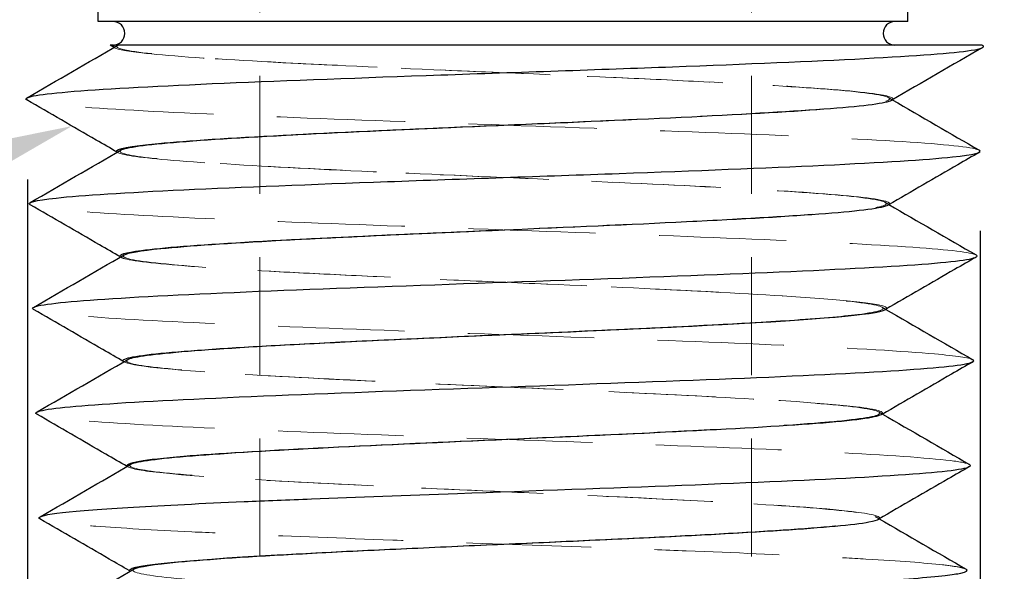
# Model space of a CAD drawing. Header units: inches. Extents: x 0.2 to 10.9, y 0.3 to 8.6.
# Tile 4 of 17: x 1.8 to 3.3, y 3.5 to 4.4. Entities that reach past the tile are written whole.
import ezdxf
from ezdxf import colors
from ezdxf.entities.mleader import LeaderData, LeaderLine
from ezdxf.math import Vec2, Vec3

# ---------------------------------------------------------------- set-up
doc = ezdxf.new("R2010")
doc.units = ezdxf.units.IN
doc.header["$MEASUREMENT"] = 0
doc.linetypes.add('DASHED', pattern=[0.2067, 0.1654, -0.0413])
doc.layers.add('Dimensions', color=18, linetype='Continuous')
doc.layers.add('Geometry', color=255, linetype='Continuous', lineweight=25)
doc.layers.add('Hidden', color=252, linetype='DASHED', lineweight=18)
doc.styles.add('Note Text (ANSI)', font='tahoma.ttf')
doc.styles.get("Standard").update_dxf_attribs({"font": 'tahoma.ttf'})
doc.dimstyles.new('Default (ANSI)', dxfattribs={"dimtxt": 0.12, "dimasz": 0.098425, "dimexe": 0.125, "dimexo": 0.125, "dimgap": 0.031496, "dimtad": 0, "dimtih": 1, "dimtoh": 1, "dimrnd": 1e-08, "dimzin": 4, "dimdsep": 46, "dimtxsty": 'Note Text (ANSI)', "dimcen": 0.09, "dimdle": 0.393701, "dimclrd": 256, "dimclre": 256, "dimclrt": 256, "dimadec": 0, "dimazin": 1, "dimtfac": 1, "dimtofl": 0, "dimtmove": 0, "dimatfit": 3, "dimfxl": 1, "dimtolj": 1, "dimtzin": 4, "dimlwd": -1, "dimlwe": -1, "dimarcsym": 0})

# ---------------------------------------------------------------- blocks, each defined once
blk = doc.blocks.new('*D18')
at = {"layer": 'Defpoints', "color": 0, "transparency": 16777216}
for p in [(2.5329, 7.4518), (2.5302, 2.8008), (4.4105, 2.8008)]:
    blk.add_point(p, dxfattribs=at)
at = {"layer": 'Dimensions', "transparency": 16777216}
for p, q in [((2.6579, 7.4518), (4.5355, 7.4518)), ((4.4105, 7.3534), (4.4105, 5.2363)), ((4.4105, 2.8992), (4.4105, 5.0163)), ((2.6552, 2.8008), (4.5355, 2.8008))]:
    blk.add_line(p, q, dxfattribs=at)
for points in [[(4.3941, 7.3534), (4.4269, 7.3534), (4.4105, 7.4518)], [(4.3941, 2.8992), (4.4269, 2.8992), (4.4105, 2.8008)]]:
    blk.add_solid(points, dxfattribs=at)
at = {"layer": 'Dimensions', "transparency": 16777216, "insert": (4.4105, 5.1263), "char_height": 0.12, "attachment_point": 5, "style": 'Note Text (ANSI)'}
blk.add_mtext('\\A1;1.6 [39.4]', dxfattribs=at)
blk = doc.blocks.new('*D19')
at = {"layer": 'Defpoints', "color": 0, "transparency": 16777216}
for p in [(1.78, 4.2424), (3.2803, 4.162), (3.2803, 2.6487)]:
    blk.add_point(p, dxfattribs=at)
at = {"layer": 'Dimensions', "transparency": 16777216}
for p, q in [((1.78, 4.1174), (1.78, 2.5237)), ((3.2803, 4.037), (3.2803, 2.5237)), ((1.8784, 2.6487), (2.1488, 2.6487)), ((3.1819, 2.6487), (2.9115, 2.6487))]:
    blk.add_line(p, q, dxfattribs=at)
for points in [[(1.8784, 2.6651), (1.8784, 2.6323), (1.78, 2.6487)], [(3.1819, 2.6651), (3.1819, 2.6323), (3.2803, 2.6487)]]:
    blk.add_solid(points, dxfattribs=at)
at = {"layer": 'Dimensions', "transparency": 16777216, "insert": (2.5302, 2.6487), "char_height": 0.12, "attachment_point": 5, "style": 'Note Text (ANSI)'}
blk.add_mtext('\\A1;.50 [12.7]', dxfattribs=at)

msp = doc.modelspace()

# ---------------------------------------------------------------- linework, layer by layer
at = {"layer": 'Geometry'}
for p, q in [((1.8914, 4.3665), (1.8914, 4.4078)), ((3.1664, 4.3665), (3.1664, 4.4078)), ((3.1664, 4.3665), (1.8914, 4.3665)), ((1.9162, 4.3256), (1.9103, 4.329)), ((3.2835, 4.329), (3.2841, 4.3287))]:
    msp.add_line(p, q, dxfattribs=at)
for centre, start, end in [((1.9145, 4.3478), 270, 90), ((3.146, 4.3478), 90, 270)]:
    msp.add_arc(centre, 0.0187, start, end, dxfattribs=at)
for points, knots in [([(1.7788, 4.243), (1.7785, 4.2432), (1.7783, 4.2434), (1.7781, 4.2435), (1.7732, 4.2478), (1.7993, 4.2522), (1.8534, 4.2565), (1.9074, 4.2608), (1.9893, 4.2651), (2.0895, 4.2694), (2.1897, 4.2737), (2.308, 4.278), (2.4306, 4.2823), (2.5532, 4.2866), (2.6798, 4.2909), (2.7957, 4.2952), (2.9116, 4.2995), (3.0165, 4.3039), (3.0981, 4.3082), (3.1798, 4.3125), (3.238, 4.3168), (3.266, 4.3211), (3.2824, 4.3236), (3.2884, 4.3261), (3.2841, 4.3287)], [58.060578, 58.060578, 58.060578, 58.060578, 58.081249, 58.081249, 58.081249, 58.573412, 58.573412, 58.573412, 59.065575, 59.065575, 59.065575, 59.557736, 59.557736, 59.557736, 60.049904, 60.049904, 60.049904, 60.542056, 60.542056, 60.542056, 61.034244, 61.034244, 61.034244, 61.322545, 61.322545, 61.322545, 61.322545]), ([(1.9241, 4.33), (1.923, 4.3298), (1.9218, 4.3296), (1.9199, 4.3293), (1.9191, 4.3292), (1.9178, 4.3291), (1.9175, 4.3291), (1.9171, 4.3291), (1.917, 4.3291), (1.917, 4.3291)], [-0.009613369, -0.009613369, -0.009613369, -0.009613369, -0.004308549, -0.004308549, -0.001300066, -0.001300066, -0.000057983, -0.000057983, 0, 0, 0, 0]), ([(1.9271, 4.329), (1.9256, 4.329), (1.9247, 4.3291), (1.9243, 4.3292), (1.9237, 4.3294), (1.9238, 4.3296), (1.9241, 4.33)], [-0.02906197, -0.02906197, -0.02906197, -0.02906197, -0.01593746, -0.01593746, -0.01593746, 0, 0, 0, 0]), ([(3.2835, 4.329), (3.2835, 4.329), (3.2546, 4.329), (3.1995, 4.329), (3.1443, 4.329), (3.0626, 4.329), (2.964, 4.329), (2.8684, 4.329), (2.7564, 4.329), (2.6417, 4.329), (2.5307, 4.329), (2.4171, 4.329), (2.3141, 4.329), (2.2145, 4.329), (2.126, 4.329), (2.0589, 4.329), (1.9941, 4.329), (1.9495, 4.329), (1.9315, 4.329), (1.9298, 4.329), (1.9283, 4.329), (1.9271, 4.329)], [-1.811298, -1.811298, -1.811298, -1.811298, -1.509436, -1.509436, -1.509436, -1.206926, -1.206926, -1.206926, -0.913752, -0.913752, -0.913752, -0.630097, -0.630097, -0.630097, -0.355815, -0.355815, -0.355815, -0.090782, -0.090782, -0.090782, -0.066008, -0.066008, -0.066008, -0.066008]), ([(1.9213, 4.1606), (1.9102, 4.167), (1.8992, 4.1733), (1.8517, 4.2008), (1.8153, 4.2219), (1.7788, 4.243)], [0.0007695, 0.0007695, 0.0007695, 0.0007695, 0.0331142, 0.0331142, 0.1400937, 0.1400937, 0.1400937, 0.1400937]), ([(1.9213, 4.1606), (1.921, 4.1609), (1.9167, 4.1655), (1.9639, 4.1744), (2.1679, 4.1874), (2.4588, 4.2003), (2.7671, 4.2133), (3.0192, 4.2263), (3.1214, 4.236), (3.1389, 4.2415), (3.1409, 4.2426)], [58.065345, 58.065345, 58.065345, 58.065345, 58.096999, 58.590632, 59.084265, 59.577898, 60.071531, 60.565164, 61.058797, 61.187429, 61.187429, 61.187429, 61.187429]), ([(1.9273, 4.1641), (1.9277, 4.1643), (1.9369, 4.1688), (2.0089, 4.1777), (2.2395, 4.1907), (2.4422, 4.1995), (2.5443, 4.2039), (2.5466, 4.204)], [51.91318, 51.91318, 51.91318, 51.91318, 51.938782, 52.433438, 52.928093, 53.422748, 53.434145, 53.434145, 53.434145, 53.434145]), ([(1.7841, 4.0779), (1.778, 4.0814), (1.7919, 4.0849), (1.8249, 4.0884), (1.8656, 4.0928), (1.9353, 4.0971), (2.0259, 4.1014), (2.1165, 4.1057), (2.2278, 4.11), (2.3468, 4.1143), (2.4659, 4.1186), (2.5924, 4.1229), (2.7117, 4.1272), (2.831, 4.1315), (2.9427, 4.1358), (3.0339, 4.1401), (3.125, 4.1445), (3.1954, 4.1488), (3.2368, 4.1531), (3.2706, 4.1566), (3.2849, 4.1601), (3.279, 4.1636)], [51.775597, 51.775597, 51.775597, 51.775597, 52.175293, 52.175293, 52.175293, 52.667456, 52.667456, 52.667456, 53.159619, 53.159619, 53.159619, 53.651782, 53.651782, 53.651782, 54.143945, 54.143945, 54.143945, 54.636108, 54.636108, 54.636108, 55.038556, 55.038556, 55.038556, 55.038556]), ([(3.2789, 4.1605), (3.2676, 4.1539), (3.2563, 4.1474), (3.2086, 4.1198), (3.1722, 4.0987), (3.1357, 4.0776)], [0, 0, 0, 0, 0.0331844, 0.0331844, 0.1400917, 0.1400917, 0.1400917, 0.1400917]), ([(1.9264, 3.9956), (1.9154, 4.0019), (1.9044, 4.0083), (1.857, 4.0358), (1.8206, 4.0569), (1.7841, 4.0779)], [0.0008659, 0.0008659, 0.0008659, 0.0008659, 0.0331488, 0.0331488, 0.1401063, 0.1401063, 0.1401063, 0.1401063]), ([(1.9265, 3.9956), (1.9223, 3.9991), (1.9473, 4.0068), (2.1051, 4.0189), (2.3763, 4.0318), (2.6847, 4.0448), (2.9565, 4.0577), (3.1004, 4.0687), (3.1317, 4.0753), (3.1357, 4.0776)], [51.782485, 51.782485, 51.782485, 51.782485, 52.173404, 52.667037, 53.16067, 53.654303, 54.147936, 54.641569, 54.904699, 54.904699, 54.904699, 54.904699]), ([(1.9324, 3.999), (1.9381, 4.0023), (1.9835, 4.0099), (2.1636, 4.0218), (2.3789, 4.0317), (2.5048, 4.0372), (2.5317, 4.0384)], [45.62919, 45.62919, 45.62919, 45.62919, 46.002922, 46.497577, 46.992232, 47.126333, 47.126333, 47.126333, 47.126333]), ([(1.7893, 3.913), (1.785, 3.9154), (1.7906, 3.9179), (1.8062, 3.9204), (1.8331, 3.9247), (1.8899, 3.929), (1.9698, 3.9334), (2.0497, 3.9377), (2.1527, 3.942), (2.2667, 3.9463), (2.3807, 3.9506), (2.5055, 3.9549), (2.6265, 3.9592), (2.7475, 3.9635), (2.8645, 3.9678), (2.9638, 3.9721), (3.0631, 3.9764), (3.1446, 3.9807), (3.1986, 3.985), (3.2526, 3.9894), (3.279, 3.9937), (3.2748, 3.998), (3.2746, 3.9982), (3.2743, 3.9984), (3.2739, 3.9987)], [45.49261, 45.49261, 45.49261, 45.49261, 45.777172, 45.777172, 45.777172, 46.269335, 46.269335, 46.269335, 46.761498, 46.761498, 46.761498, 47.253661, 47.253661, 47.253661, 47.745824, 47.745824, 47.745824, 48.237987, 48.237987, 48.237987, 48.730151, 48.730151, 48.730151, 48.757101, 48.757101, 48.757101, 48.757101]), ([(3.2739, 3.9955), (3.2625, 3.9889), (3.2512, 3.9824), (3.2037, 3.9549), (3.1674, 3.9339), (3.1312, 3.9129)], [0, 0, 0, 0, 0.0332191, 0.0332191, 0.1395835, 0.1395835, 0.1395835, 0.1395835]), ([(1.9316, 3.8306), (1.9206, 3.837), (1.9096, 3.8434), (1.8621, 3.8708), (1.8257, 3.8919), (1.7893, 3.913)], [0.0007223, 0.0007223, 0.0007223, 0.0007223, 0.0331128, 0.0331128, 0.1399533, 0.1399533, 0.1399533, 0.1399533]), ([(1.9317, 3.8306), (1.9285, 3.8329), (1.9443, 3.8438), (2.2673, 3.8633), (2.912, 3.8884), (3.1168, 3.9048), (3.1313, 3.9126)], [45.500057, 45.500057, 45.500057, 45.500057, 45.756177, 46.743442, 47.730708, 48.620809, 48.620809, 48.620809, 48.620809]), ([(1.9377, 3.8341), (1.9411, 3.8361), (1.9677, 3.8423), (2.0971, 3.853), (2.3594, 3.866), (2.663, 3.879), (2.871, 3.8889), (2.9613, 3.8945), (2.9801, 3.8957)], [39.347872, 39.347872, 39.347872, 39.347872, 39.572406, 40.067061, 40.561716, 41.056371, 41.551026, 41.695583, 41.695583, 41.695583, 41.695583]), ([(1.7944, 3.748), (1.7918, 3.7495), (1.7928, 3.7509), (1.7972, 3.7524), (1.8103, 3.7567), (1.8535, 3.761), (1.9219, 3.7653), (1.9902, 3.7696), (2.0836, 3.7739), (2.1911, 3.7783), (2.2986, 3.7826), (2.4201, 3.7869), (2.5412, 3.7912), (2.6624, 3.7955), (2.783, 3.7998), (2.8891, 3.8041), (2.9951, 3.8084), (3.0864, 3.8127), (3.1521, 3.817), (3.2178, 3.8213), (3.2579, 3.8256), (3.2677, 3.83), (3.2705, 3.8312), (3.2708, 3.8325), (3.2686, 3.8337)], [39.210148, 39.210148, 39.210148, 39.210148, 39.379053, 39.379053, 39.379053, 39.871216, 39.871216, 39.871216, 40.363379, 40.363379, 40.363379, 40.855542, 40.855542, 40.855542, 41.347704, 41.347704, 41.347704, 41.839867, 41.839867, 41.839867, 42.33203, 42.33203, 42.33203, 42.474909, 42.474909, 42.474909, 42.474909]), ([(3.2687, 3.8304), (3.2575, 3.824), (3.2463, 3.8175), (3.1985, 3.7899), (3.1621, 3.7688), (3.1256, 3.7476)], [0, 0, 0, 0, 0.0329112, 0.0329112, 0.1399935, 0.1399935, 0.1399935, 0.1399935]), ([(1.9367, 3.6656), (1.9257, 3.672), (1.9146, 3.6784), (1.8672, 3.7059), (1.8308, 3.7269), (1.7944, 3.748)], [0.0005907, 0.0005907, 0.0005907, 0.0005907, 0.0330473, 0.0330473, 0.1398267, 0.1398267, 0.1398267, 0.1398267]), ([(1.9372, 3.6659), (1.9324, 3.6712), (2.0118, 3.6852), (2.5153, 3.7077), (3.0165, 3.7297), (3.1163, 3.7429), (3.1245, 3.7476)], [39.22634, 39.22634, 39.22634, 39.22634, 39.832582, 40.819848, 41.807113, 42.336508, 42.336508, 42.336508, 42.336508]), ([(1.9428, 3.6691), (1.944, 3.6698), (1.9568, 3.6748), (2.0411, 3.6841), (2.276, 3.6971), (2.5439, 3.7088), (2.7084, 3.7163), (2.772, 3.7194)], [33.066092, 33.066092, 33.066092, 33.066092, 33.14189, 33.636545, 34.1312, 34.625855, 34.979013, 34.979013, 34.979013, 34.979013]), ([(1.7995, 3.583), (1.7987, 3.5834), (1.7982, 3.5839), (1.7981, 3.5844), (1.7979, 3.5858), (1.8008, 3.5872), (1.8069, 3.5886), (1.8193, 3.5915), (1.8449, 3.5944), (1.8827, 3.5973), (1.9013, 3.5987), (1.9228, 3.6002), (1.947, 3.6016), (1.9955, 3.6045), (2.0545, 3.6074), (2.1211, 3.6102), (2.1547, 3.6117), (2.1902, 3.6131), (2.2271, 3.6146), (2.2997, 3.6175), (2.3777, 3.6203), (2.457, 3.6232), (2.5767, 3.6275), (2.6993, 3.6318), (2.8106, 3.6361), (2.9219, 3.6404), (3.0216, 3.6447), (3.0981, 3.649), (3.1745, 3.6533), (3.2275, 3.6576), (3.251, 3.6619), (3.2631, 3.6642), (3.2673, 3.6664), (3.2635, 3.6687)], [32.926523, 32.926523, 32.926523, 32.926523, 32.980941, 32.980941, 32.980941, 33.14189, 33.14189, 33.14189, 33.473103, 33.473103, 33.473103, 33.636545, 33.636545, 33.636545, 33.965265, 33.965265, 33.965265, 34.1312, 34.1312, 34.1312, 34.457428, 34.457428, 34.457428, 34.94959, 34.94959, 34.94959, 35.441752, 35.441752, 35.441752, 35.933915, 35.933915, 35.933915, 36.190304, 36.190304, 36.190304, 36.190304]), ([(3.2634, 3.6654), (3.2521, 3.6589), (3.2409, 3.6524), (3.1933, 3.6249), (3.157, 3.6039), (3.1207, 3.5828)], [0, 0, 0, 0, 0.033087, 0.033087, 0.139582, 0.139582, 0.139582, 0.139582]), ([(1.9403, 3.5015), (1.9297, 3.5076), (1.9191, 3.5137), (1.8722, 3.5409), (1.8358, 3.5619), (1.7995, 3.583)], [0.0016805, 0.0016805, 0.0016805, 0.0016805, 0.03279, 0.03279, 0.1394579, 0.1394579, 0.1394579, 0.1394579]), ([(1.9414, 3.5003), (1.9287, 3.509), (2.1103, 3.5263), (2.7611, 3.5522), (3.0833, 3.571), (3.1183, 3.5811), (3.1205, 3.5826)], [32.921951, 32.921951, 32.921951, 32.921951, 33.908987, 34.896253, 35.883519, 36.05285, 36.05285, 36.05285, 36.05285]), ([(1.9479, 3.5041), (1.9543, 3.5078), (2.0063, 3.5159), (2.1995, 3.5282), (2.4821, 3.5412), (2.7276, 3.552), (2.8529, 3.5585), (2.8911, 3.5607)], [26.781759, 26.781759, 26.781759, 26.781759, 27.206029, 27.700684, 28.195339, 28.689994, 28.937985, 28.937985, 28.937985, 28.937985]), ([(1.8048, 3.4179), (1.8037, 3.4185), (1.8032, 3.4191), (1.8034, 3.4197), (1.804, 3.4229), (1.8207, 3.4261), (1.8526, 3.4293), (1.8641, 3.4304), (1.8776, 3.4316), (1.8928, 3.4327), (1.935, 3.4359), (1.991, 3.4391), (2.0575, 3.4422), (2.0821, 3.4434), (2.1081, 3.4445), (2.1353, 3.4457), (2.2083, 3.4489), (2.2899, 3.452), (2.3749, 3.4551), (2.4072, 3.4563), (2.4399, 3.4575), (2.4728, 3.4587), (2.5589, 3.4618), (2.6464, 3.4649), (2.7296, 3.4681), (2.7619, 3.4693), (2.7936, 3.4705), (2.8244, 3.4717), (2.9029, 3.4748), (2.9755, 3.4779), (3.0373, 3.481), (3.0619, 3.4822), (3.0848, 3.4835), (3.1059, 3.4847), (3.1582, 3.4878), (3.1988, 3.4908), (3.2249, 3.4939), (3.2356, 3.4952), (3.2438, 3.4964), (3.2496, 3.4977), (3.2588, 3.4997), (3.2617, 3.5017), (3.2583, 3.5037)], [26.641296, 26.641296, 26.641296, 26.641296, 26.711374, 26.711374, 26.711374, 27.074998, 27.074998, 27.074998, 27.206029, 27.206029, 27.206029, 27.56716, 27.56716, 27.56716, 27.700684, 27.700684, 27.700684, 28.059322, 28.059322, 28.059322, 28.195339, 28.195339, 28.195339, 28.551483, 28.551483, 28.551483, 28.689994, 28.689994, 28.689994, 29.043645, 29.043645, 29.043645, 29.184649, 29.184649, 29.184649, 29.535807, 29.535807, 29.535807, 29.679304, 29.679304, 29.679304, 29.908262, 29.908262, 29.908262, 29.908262])]:
    msp.add_open_spline(points, degree=3, knots=knots, dxfattribs=at)
for points in [[(1.7795, 4.2465), (1.8271, 4.274), (1.8746, 4.3015), (1.9222, 4.329)], [(1.9156, 4.329), (1.912, 4.329), (1.9103, 4.329), (1.9103, 4.329)], [(1.9163, 4.3256), (1.915, 4.3266), (1.915, 4.3276), (1.9164, 4.3286)], [(1.9156, 4.329), (1.9156, 4.329), (1.9156, 4.329), (1.9156, 4.329)], [(1.9164, 4.3286), (1.9166, 4.3288), (1.9168, 4.3289), (1.917, 4.3291)], [(1.9222, 4.329), (1.9227, 4.3294), (1.9234, 4.3297), (1.9241, 4.33)], [(3.2841, 4.3255), (3.2363, 4.2979), (3.1886, 4.2702), (3.1409, 4.2426)], [(3.1417, 4.2431), (3.1875, 4.2166), (3.2332, 4.1901), (3.279, 4.1636)], [(1.7841, 4.0812), (1.8318, 4.1088), (1.8796, 4.1364), (1.9273, 4.1641)], [(3.1365, 4.0781), (3.1823, 4.0516), (3.228, 4.0251), (3.2738, 3.9987)], [(1.7892, 3.9162), (1.837, 3.9438), (1.8847, 3.9714), (1.9324, 3.999)], [(3.1315, 3.9131), (3.1772, 3.8866), (3.2229, 3.8602), (3.2686, 3.8337)], [(1.7953, 3.7517), (1.8427, 3.7791), (1.8902, 3.8066), (1.9377, 3.8341)], [(3.1263, 3.7481), (3.172, 3.7216), (3.2178, 3.6952), (3.2635, 3.6687)], [(2.9788, 3.7309), (2.9953, 3.732), (3.0106, 3.7332), (3.0246, 3.7343)], [(1.7998, 3.5863), (1.8475, 3.6139), (1.8951, 3.6415), (1.9428, 3.6691)], [(3.1211, 3.5831), (3.1668, 3.5566), (3.2125, 3.5302), (3.2582, 3.5037)], [(1.8047, 3.4212), (1.8525, 3.4488), (1.9002, 3.4765), (1.9479, 3.5041)]]:
    msp.add_open_spline(points, degree=3, dxfattribs=at)
at = {"layer": 'Hidden', "ltscale": 1.1224}
for p, q in [((2.1459, 6.2803), (2.1459, 2.8003)), ((2.9199, 6.2803), (2.9199, 2.8003))]:
    msp.add_line(p, q, dxfattribs=at)
at = {"layer": 'Hidden'}
msp.add_line((1.9156, 4.329), (1.9156, 4.329), dxfattribs=at)
at = {"layer": 'Hidden', "ltscale": 0.055401}
msp.add_line((1.9156, 4.329), (1.9271, 4.329), dxfattribs=at)
at = {"layer": 'Hidden', "ltscale": 0.000107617}
msp.add_line((1.927, 4.329), (1.9271, 4.329), dxfattribs=at)
at = {"layer": 'Hidden', "ltscale": 0.000464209}
msp.add_line((1.917, 4.3251), (1.9162, 4.3256), dxfattribs=at)
at = {"layer": 'Hidden', "ltscale": 1.168141}
msp.add_open_spline([(2.5466, 4.204), (2.6442, 4.2082), (2.8404, 4.2168), (3.0638, 4.2297), (3.1611, 4.2427), (3.1073, 4.2557), (2.9149, 4.2687), (2.63, 4.2816), (2.3208, 4.2946), (2.0614, 4.3076), (1.9314, 4.3191), (1.9173, 4.3262), (1.9222, 4.329)], degree=3, knots=[53.434145, 53.434145, 53.434145, 53.434145, 53.917403, 54.412058, 54.906713, 55.401368, 55.896023, 56.390678, 56.885333, 57.379988, 57.874643, 58.195945, 58.195945, 58.195945, 58.195945], dxfattribs=at)
at = {"layer": 'Hidden'}
msp.add_open_spline([(1.9241, 4.33), (1.9241, 4.33), (1.9241, 4.33), (1.9241, 4.33)], degree=3, dxfattribs=at)
at = {"layer": 'Hidden', "ltscale": 0.006946}
msp.add_open_spline([(3.2841, 4.3287), (3.2839, 4.3288), (3.2836, 4.3289), (3.2833, 4.329)], degree=3, dxfattribs=at)
at = {"layer": 'Hidden', "ltscale": 1.043737}
msp.add_open_spline([(3.1409, 4.2426), (3.1464, 4.2458), (3.1276, 4.2533), (2.9819, 4.2652), (2.7143, 4.2781), (2.4024, 4.2911), (2.1206, 4.304), (1.9568, 4.3156), (1.92, 4.3228), (1.9163, 4.3256)], degree=3, knots=[61.187429, 61.187429, 61.187429, 61.187429, 61.55243, 62.046063, 62.539695, 63.033328, 63.526961, 64.020594, 64.348837, 64.348837, 64.348837, 64.348837], dxfattribs=at)
at = {"layer": 'Hidden', "ltscale": 1.221391}
msp.add_open_spline([(3.279, 4.1636), (3.2777, 4.1644), (3.2754, 4.1652), (3.2721, 4.166), (3.2538, 4.1703), (3.2049, 4.1746), (3.1312, 4.1789), (3.0575, 4.1832), (2.9591, 4.1875), (2.8475, 4.1918), (2.7359, 4.1961), (2.6112, 4.2005), (2.4881, 4.2048), (2.365, 4.2091), (2.2437, 4.2134), (2.1383, 4.2177), (2.033, 4.222), (1.9438, 4.2263), (1.8813, 4.2306), (1.8214, 4.2347), (1.786, 4.2389), (1.7788, 4.243)], degree=3, knots=[55.038556, 55.038556, 55.038556, 55.038556, 55.128271, 55.128271, 55.128271, 55.620434, 55.620434, 55.620434, 56.112597, 56.112597, 56.112597, 56.60476, 56.60476, 56.60476, 57.096923, 57.096923, 57.096923, 57.589086, 57.589086, 57.589086, 58.060578, 58.060578, 58.060578, 58.060578], dxfattribs=at)
at = {"layer": 'Hidden', "ltscale": 0.000259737}
msp.add_open_spline([(1.779, 4.2462), (1.7792, 4.2463), (1.7793, 4.2464), (1.7795, 4.2465)], degree=3, dxfattribs=at)
at = {"layer": 'Hidden', "ltscale": 0.004242}
msp.add_open_spline([(3.1358, 4.2465), (3.1378, 4.2454), (3.1397, 4.2442), (3.1417, 4.2431)], degree=3, dxfattribs=at)
at = {"layer": 'Hidden', "ltscale": 1.164325}
msp.add_open_spline([(2.5317, 4.0384), (2.6039, 4.0415), (2.7752, 4.049), (3.0041, 4.0608), (3.1423, 4.0738), (3.1339, 4.0868), (2.9807, 4.0998), (2.7192, 4.1128), (2.412, 4.1258), (2.1328, 4.1388), (1.9517, 4.1515), (1.9202, 4.16), (1.9273, 4.1641)], degree=3, knots=[47.126333, 47.126333, 47.126333, 47.126333, 47.486887, 47.981542, 48.476197, 48.970852, 49.465507, 49.960162, 50.454817, 50.949472, 51.444127, 51.91318, 51.91318, 51.91318, 51.91318], dxfattribs=at)
at = {"layer": 'Hidden', "ltscale": 1.034735}
msp.add_open_spline([(3.1357, 4.0776), (3.1392, 4.0796), (3.1335, 4.086), (3.0338, 4.0966), (2.7922, 4.1096), (2.4876, 4.1226), (2.1928, 4.1355), (1.9828, 4.1482), (1.9266, 4.1566), (1.9213, 4.1606)], degree=3, knots=[54.904699, 54.904699, 54.904699, 54.904699, 55.135202, 55.628835, 56.122468, 56.616101, 57.109733, 57.603366, 58.065345, 58.065345, 58.065345, 58.065345], dxfattribs=at)
at = {"layer": 'Hidden', "ltscale": 0.000477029}
msp.add_open_spline([(1.9221, 4.1601), (1.9218, 4.1603), (1.9215, 4.1604), (1.9213, 4.1606)], degree=3, dxfattribs=at)
at = {"layer": 'Hidden', "ltscale": 1.211605}
msp.add_open_spline([(3.2739, 3.9987), (3.2667, 4.0028), (3.2324, 4.0068), (3.1743, 4.0109), (3.1129, 4.0152), (3.0249, 4.0195), (2.9207, 4.0238), (2.8165, 4.0281), (2.6963, 4.0324), (2.5741, 4.0367), (2.4519, 4.0411), (2.3279, 4.0454), (2.2167, 4.0497), (2.1055, 4.054), (2.0072, 4.0583), (1.9334, 4.0626), (1.8596, 4.0669), (1.8103, 4.0712), (1.7915, 4.0755), (1.788, 4.0763), (1.7855, 4.0771), (1.7841, 4.0779)], degree=3, knots=[48.757101, 48.757101, 48.757101, 48.757101, 49.222314, 49.222314, 49.222314, 49.714477, 49.714477, 49.714477, 50.20664, 50.20664, 50.20664, 50.698803, 50.698803, 50.698803, 51.190966, 51.190966, 51.190966, 51.68313, 51.68313, 51.68313, 51.775597, 51.775597, 51.775597, 51.775597], dxfattribs=at)
at = {"layer": 'Hidden', "ltscale": 0.004309}
msp.add_open_spline([(3.1305, 4.0816), (3.1325, 4.0804), (3.1345, 4.0792), (3.1365, 4.0781)], degree=3, dxfattribs=at)
at = {"layer": 'Hidden', "ltscale": 0.000549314}
msp.add_open_spline([(1.9273, 3.9951), (1.927, 3.9952), (1.9267, 3.9954), (1.9264, 3.9956)], degree=3, dxfattribs=at)
at = {"layer": 'Hidden', "ltscale": 1.025966}
msp.add_open_spline([(3.1313, 3.9126), (3.1329, 3.9135), (3.1397, 3.9229), (2.9631, 3.9368), (2.5714, 3.954), (2.2702, 3.967), (2.0293, 3.98), (1.9403, 3.9895), (1.9276, 3.9947), (1.9265, 3.9956)], degree=3, knots=[48.620809, 48.620809, 48.620809, 48.620809, 48.717974, 49.70524, 50.198873, 50.692506, 51.186139, 51.679771, 51.782485, 51.782485, 51.782485, 51.782485], dxfattribs=at)
at = {"layer": 'Hidden', "ltscale": 1.265556}
msp.add_open_spline([(2.9801, 3.8957), (3.0258, 3.8988), (3.1141, 3.9062), (3.147, 3.9179), (3.0355, 3.9309), (2.8027, 3.9439), (2.5041, 3.9569), (2.2115, 3.9699), (1.9949, 3.9829), (1.9287, 3.9926), (1.9306, 3.998), (1.9324, 3.999)], degree=3, knots=[41.695583, 41.695583, 41.695583, 41.695583, 42.045681, 42.540336, 43.034991, 43.529646, 44.024301, 44.518956, 45.013611, 45.508267, 45.62919, 45.62919, 45.62919, 45.62919], dxfattribs=at)
at = {"layer": 'Hidden', "ltscale": 1.202929}
msp.add_open_spline([(3.2686, 3.8337), (3.2631, 3.8368), (3.2428, 3.8398), (3.2083, 3.8429), (3.1597, 3.8472), (3.0832, 3.8515), (2.9878, 3.8558), (2.8923, 3.8601), (2.7781, 3.8644), (2.6583, 3.8687), (2.5386, 3.873), (2.4137, 3.8773), (2.2981, 3.8817), (2.1826, 3.886), (2.0766, 3.8903), (1.9927, 3.8946), (1.9087, 3.8989), (1.8469, 3.9032), (1.8145, 3.9075), (1.8009, 3.9093), (1.7924, 3.9111), (1.7893, 3.913)], degree=3, knots=[42.474909, 42.474909, 42.474909, 42.474909, 42.824193, 42.824193, 42.824193, 43.316356, 43.316356, 43.316356, 43.808519, 43.808519, 43.808519, 44.300682, 44.300682, 44.300682, 44.792845, 44.792845, 44.792845, 45.285009, 45.285009, 45.285009, 45.49261, 45.49261, 45.49261, 45.49261], dxfattribs=at)
at = {"layer": 'Hidden', "ltscale": 0.004331}
msp.add_open_spline([(3.1254, 3.9166), (3.1274, 3.9154), (3.1294, 3.9143), (3.1315, 3.9131)], degree=3, dxfattribs=at)
at = {"layer": 'Hidden', "ltscale": 0.000441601}
msp.add_open_spline([(1.9324, 3.8302), (1.9321, 3.8303), (1.9319, 3.8304), (1.9316, 3.8306)], degree=3, dxfattribs=at)
at = {"layer": 'Hidden', "ltscale": 1.018275}
msp.add_open_spline([(3.1245, 3.7476), (3.1316, 3.7516), (3.0914, 3.7642), (2.6709, 3.7855), (2.0864, 3.8092), (1.941, 3.8242), (1.9317, 3.8306)], degree=3, knots=[42.336508, 42.336508, 42.336508, 42.336508, 42.794379, 43.781645, 44.768911, 45.500057, 45.500057, 45.500057, 45.500057], dxfattribs=at)
at = {"layer": 'Hidden', "ltscale": 1.212276}
msp.add_open_spline([(3.0246, 3.7343), (3.0319, 3.7349), (3.0898, 3.7398), (3.1465, 3.7491), (3.0785, 3.762), (2.8788, 3.775), (2.5952, 3.788), (2.2957, 3.801), (2.052, 3.814), (1.9422, 3.825), (1.9336, 3.8317), (1.9377, 3.8341)], degree=3, knots=[35.54751, 35.54751, 35.54751, 35.54751, 35.615165, 36.10982, 36.604475, 37.09913, 37.593785, 38.08844, 38.583096, 39.077751, 39.347872, 39.347872, 39.347872, 39.347872], dxfattribs=at)
at = {"layer": 'Hidden', "ltscale": 1.195418}
msp.add_open_spline([(3.2635, 3.6687), (3.26, 3.6707), (3.2497, 3.6728), (3.2328, 3.6749), (3.1976, 3.6792), (3.1334, 3.6835), (3.0478, 3.6878), (2.9622, 3.6921), (2.8554, 3.6964), (2.7397, 3.7007), (2.624, 3.705), (2.4998, 3.7093), (2.3815, 3.7136), (2.2632, 3.7179), (2.151, 3.7223), (2.0582, 3.7266), (1.9653, 3.7309), (1.892, 3.7352), (1.8467, 3.7395), (1.8169, 3.7423), (1.7993, 3.7451), (1.7944, 3.748)], degree=3, knots=[36.190304, 36.190304, 36.190304, 36.190304, 36.426077, 36.426077, 36.426077, 36.91824, 36.91824, 36.91824, 37.410402, 37.410402, 37.410402, 37.902565, 37.902565, 37.902565, 38.394728, 38.394728, 38.394728, 38.88689, 38.88689, 38.88689, 39.210148, 39.210148, 39.210148, 39.210148], dxfattribs=at)
at = {"layer": 'Hidden', "ltscale": 0.000495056}
msp.add_open_spline([(1.7945, 3.7512), (1.7947, 3.7513), (1.795, 3.7515), (1.7953, 3.7517)], degree=3, dxfattribs=at)
at = {"layer": 'Hidden', "ltscale": 0.004319}
msp.add_open_spline([(3.1203, 3.7516), (3.1223, 3.7504), (3.1243, 3.7492), (3.1263, 3.7481)], degree=3, dxfattribs=at)
at = {"layer": 'Hidden', "ltscale": 0.16515}
msp.add_open_spline([(2.772, 3.7194), (2.7974, 3.7206), (2.8741, 3.7245), (2.9404, 3.7283), (2.9788, 3.7309)], degree=3, knots=[34.979013, 34.979013, 34.979013, 34.979013, 35.1205101, 35.4189943, 35.4189943, 35.4189943, 35.4189943], dxfattribs=at)
at = {"layer": 'Hidden', "ltscale": 0.978828}
msp.add_open_spline([(2.8911, 3.5607), (2.9291, 3.5629), (3.0324, 3.5694), (3.1328, 3.5802), (3.1088, 3.5932), (2.9461, 3.6062), (2.6833, 3.6192), (2.3835, 3.6321), (2.1184, 3.6451), (1.9603, 3.6575), (1.9365, 3.6655), (1.9428, 3.6691)], degree=3, knots=[28.937985, 28.937985, 28.937985, 28.937985, 29.184649, 29.679304, 30.173959, 30.668614, 31.163269, 31.657925, 32.15258, 32.647235, 33.066092, 33.066092, 33.066092, 33.066092], dxfattribs=at)
at = {"layer": 'Hidden', "ltscale": 0.000342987}
msp.add_open_spline([(1.9373, 3.6653), (1.9371, 3.6654), (1.9369, 3.6655), (1.9367, 3.6656)], degree=3, dxfattribs=at)
at = {"layer": 'Hidden', "ltscale": 1.012577}
msp.add_open_spline([(3.1205, 3.5826), (3.1315, 3.5897), (3.0088, 3.6055), (2.42, 3.63), (2.0007, 3.6506), (1.9403, 3.6626), (1.9372, 3.6659)], degree=3, knots=[36.05285, 36.05285, 36.05285, 36.05285, 36.870784, 37.85805, 38.845316, 39.22634, 39.22634, 39.22634, 39.22634], dxfattribs=at)
at = {"layer": 'Hidden', "ltscale": 1.186417}
msp.add_open_spline([(3.2583, 3.5037), (3.2565, 3.5047), (3.253, 3.5058), (3.2478, 3.5068), (3.2413, 3.5081), (3.2323, 3.5094), (3.2209, 3.5107), (3.1937, 3.5137), (3.1528, 3.5167), (3.1002, 3.5198), (3.0777, 3.5211), (3.053, 3.5224), (3.0265, 3.5237), (2.9652, 3.5267), (2.894, 3.5297), (2.8171, 3.5327), (2.7833, 3.534), (2.7484, 3.5353), (2.7129, 3.5367), (2.6324, 3.5396), (2.5484, 3.5426), (2.4656, 3.5456), (2.4283, 3.547), (2.3914, 3.5483), (2.3551, 3.5496), (2.275, 3.5526), (2.1981, 3.5556), (2.129, 3.5585), (2.0972, 3.5599), (2.0671, 3.5613), (2.0389, 3.5626), (1.9782, 3.5656), (1.9266, 3.5685), (1.8874, 3.5715), (1.8689, 3.5729), (1.8531, 3.5742), (1.8402, 3.5756), (1.8175, 3.5781), (1.8037, 3.5805), (1.7995, 3.583)], degree=3, knots=[29.908262, 29.908262, 29.908262, 29.908262, 30.027969, 30.027969, 30.027969, 30.173959, 30.173959, 30.173959, 30.520131, 30.520131, 30.520131, 30.668614, 30.668614, 30.668614, 31.012293, 31.012293, 31.012293, 31.163269, 31.163269, 31.163269, 31.504455, 31.504455, 31.504455, 31.657925, 31.657925, 31.657925, 31.996617, 31.996617, 31.996617, 32.15258, 32.15258, 32.15258, 32.488779, 32.488779, 32.488779, 32.647235, 32.647235, 32.647235, 32.926523, 32.926523, 32.926523, 32.926523], dxfattribs=at)
at = {"layer": 'Hidden', "ltscale": 1.90762e-05}
msp.add_open_spline([(1.7996, 3.5862), (1.7997, 3.5863), (1.7997, 3.5863), (1.7998, 3.5863)], degree=3, dxfattribs=at)
at = {"layer": 'Hidden', "ltscale": 0.004375}
msp.add_open_spline([(3.115, 3.5866), (3.1171, 3.5854), (3.1191, 3.5843), (3.1211, 3.5831)], degree=3, dxfattribs=at)
at = {"layer": 'Hidden', "ltscale": 1.226407}
msp.add_open_spline([(2.9771, 3.4013), (3.0241, 3.4047), (3.1077, 3.4123), (3.1261, 3.4243), (3.0032, 3.4373), (2.7665, 3.4503), (2.4729, 3.4633), (2.1926, 3.4763), (1.9929, 3.4893), (1.9422, 3.4985), (1.9468, 3.5035), (1.9479, 3.5041)], degree=3, knots=[22.868871, 22.868871, 22.868871, 22.868871, 23.248788, 23.743443, 24.238098, 24.732754, 25.227409, 25.722064, 26.216719, 26.711374, 26.781759, 26.781759, 26.781759, 26.781759], dxfattribs=at)
at = {"layer": 'Hidden', "ltscale": 0.00116}
msp.add_open_spline([(1.9421, 3.5005), (1.9415, 3.5008), (1.9409, 3.5011), (1.9403, 3.5015)], degree=3, dxfattribs=at)

# ---------------------------------------------------------------- dimensions: what is measured, and where the dimension line sits
at = {"layer": 'Dimensions'}
dim = msp.add_linear_dim(base=(4.4105, 2.8008), p1=(2.5329, 7.4518), p2=(2.5302, 2.8008), angle=90, dimstyle='Default (ANSI)', override={"dimdec": 1, "dimlfac": 0.333333}, dxfattribs=at)
dim.commit()
dim.dimension.update_dxf_attribs({"geometry": '*D18', "text_midpoint": (4.4105, 5.1263)})
dim = msp.add_linear_dim(base=(3.2803, 2.6487), p1=(1.78, 4.2424), p2=(3.2803, 4.162), dimstyle='Default (ANSI)', override={"dimlfac": 0.333333}, dxfattribs=at)
dim.commit()
dim.dimension.update_dxf_attribs({"geometry": '*D19', "text_midpoint": (2.5302, 2.6487)})

# ---------------------------------------------------------------- leaders
ml = msp.add_multileader_mtext('Standard', dxfattribs=at)
ml.set_content('\\A1;1/4 x 18 NPT', color=256)
ml.set_leader_properties()
ml.build(insert=Vec2(0, 0))
ml.multileader.update_dxf_attribs({"text_left_attachment_type": 2, "text_right_attachment_type": 2, "dogleg_length": 0.36, "arrow_head_size": 0.12})
ctx = ml.context
ctx.base_point, ctx.char_height, ctx.arrow_head_size, ctx.landing_gap_size, ctx.plane_origin = Vec3(0.4031, 4.0899), 0.12, 0.12, 0.09, Vec3(1.8501, 4.2018)
ctx.left_attachment, ctx.right_attachment, ctx.text_align_type = 2, 2, 2
notes = []
notes.append((ctx, [(0, (1, 1, 0), (1.5548, 4.0899), (-1, 0), 0.0323, [(0, [(1.8501, 4.2018)], 0, [])])]))
ctx.mtext.insert, ctx.mtext.alignment, ctx.mtext.flow_direction = Vec3(1.4325, 4.1656), 3, 5
for ctx, leaders in notes:
    for number, flags, end, landing, length, lines in leaders:
        leader = LeaderData()
        leader.index, (leader.has_last_leader_line, leader.has_dogleg_vector, leader.attachment_direction) = number, flags
        leader.last_leader_point, leader.dogleg_vector, leader.dogleg_length = Vec3(end), Vec3(landing), length
        for number, points, colour, breaks in lines:
            line = LeaderLine()
            line.index, line.vertices, line.color, line.breaks = number, Vec3.list(points), colors.encode_raw_color(colour), breaks
            leader.lines.append(line)
        ctx.leaders.append(leader)

doc.saveas('drawing.dxf')
